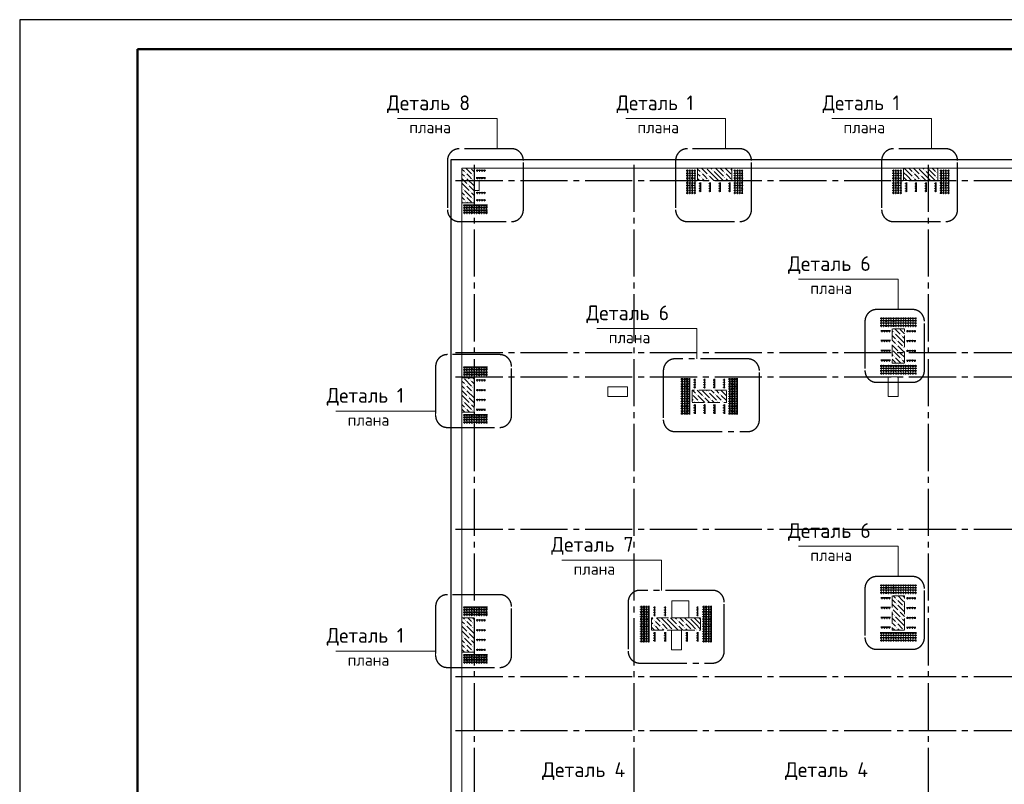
# Model space of a CAD drawing. Header units: millimetres. Extents: x 0 to 50400, y -143 to 35640.
# Tile 2 of 12: x 0 to 20068, y 20063 to 35640. Entities that reach past the tile are written whole.
import ezdxf

# ---------------------------------------------------------------- set-up
doc = ezdxf.new("R2010")
doc.units = ezdxf.units.MM
doc.linetypes.add('______2', pattern=[324, 240, -84])
doc.linetypes.add('______5', pattern=[1320, 960, -120, 120, -120])
for name, color, linetype, lineweight in [('Standard', 7, 'Continuous', 25), ('ЖБ Перекрытие верхний уровень', 7, 'Continuous', 35), ('ЖБ Пилон', 7, 'Continuous', 35), ('Общий01', 7, 'Continuous', 13)]:
    doc.layers.add(name, color=color, linetype=linetype, lineweight=lineweight)
doc.layers.add('Вспомогательная арматура', color=7, linetype='Continuous', lineweight=18, true_color=0x656565)
doc.layers.add('Поперечная арматура', color=7, linetype='Continuous', lineweight=18, true_color=0x5a2814)
doc.layers.add('Оси', color=7, linetype='______5', true_color=0x656565)
doc.styles.add('ISOCPEUR', font='txt')

msp = doc.modelspace()

# ---------------------------------------------------------------- hatches: boundary and pattern name
at = {"layer": 'ЖБ Пилон', "linetype": 'Continuous', "lineweight": 18, "transparency": 33554687}
for points in [[(9084, 32521), (9092, 32529), (9099, 32521), (9092, 32513)], [(9190, 32612), (9188, 32610), (9185, 32612)], [(13884, 32521), (13892, 32529), (13899, 32521), (13892, 32513)], [(13990, 32612), (13988, 32610), (13985, 32612)], [(14124, 32569), (14132, 32577), (14139, 32569), (14132, 32561)], [(14364, 32521), (14372, 32529), (14379, 32521), (14372, 32513)], [(14470, 32612), (14468, 32610), (14465, 32612)], [(18204, 32521), (18212, 32529), (18219, 32521), (18212, 32513)], [(18310, 32612), (18308, 32610), (18305, 32612)], [(18444, 32569), (18452, 32577), (18459, 32569), (18452, 32561)], [(18684, 32521), (18692, 32529), (18699, 32521), (18692, 32513)], [(9084, 32425), (9092, 32433), (9099, 32425), (9092, 32417)], [(9228, 32473), (9236, 32481), (9243, 32473), (9236, 32466)], [(9228, 32377), (9236, 32385), (9243, 32377), (9236, 32370)], [(13884, 32425), (13892, 32433), (13899, 32425), (13892, 32417)], [(14028, 32473), (14036, 32481), (14043, 32473), (14036, 32466)], [(14028, 32377), (14036, 32385), (14043, 32377), (14036, 32370)], [(14364, 32425), (14372, 32433), (14379, 32425), (14372, 32417)], [(14508, 32473), (14515, 32481), (14515, 32466)], [(14508, 32377), (14515, 32385), (14515, 32370)], [(18204, 32425), (18212, 32433), (18219, 32425), (18212, 32417)], [(18348, 32473), (18356, 32481), (18363, 32473), (18356, 32466)], [(18348, 32377), (18356, 32385), (18363, 32377), (18356, 32370)], [(18684, 32425), (18692, 32433), (18699, 32425), (18692, 32417)], [(9036, 32185), (9044, 32193), (9051, 32185), (9044, 32177)], [(9132, 32281), (9140, 32289), (9147, 32281), (9140, 32273)], [(9180, 32137), (9188, 32145), (9195, 32137), (9188, 32130)], [(9084, 32041), (9092, 32049), (9099, 32041), (9092, 32033)], [(9084, 31945), (9092, 31953), (9099, 31945), (9092, 31937)], [(9228, 31993), (9236, 32001), (9243, 31993), (9236, 31986)], [(17820, 29257), (17828, 29265), (17835, 29257), (17828, 29250)], [(17868, 29113), (17876, 29121), (17883, 29113), (17876, 29105)], [(17964, 29209), (17972, 29217), (17979, 29209), (17972, 29201)], [(17785, 28924), (17787, 28921), (17785, 28919)], [(17868, 29017), (17876, 29025), (17883, 29017), (17876, 29010)], [(18012, 28969), (18020, 28977), (18027, 28969), (18020, 28961)], [(17820, 28777), (17828, 28785), (17835, 28777), (17828, 28770)], [(17916, 28873), (17924, 28881), (17931, 28873), (17924, 28865)], [(17964, 28729), (17972, 28737), (17979, 28729), (17972, 28721)], [(9048, 28342), (9044, 28337), (9039, 28342)], [(9180, 28297), (9188, 28305), (9195, 28297), (9188, 28290)], [(9084, 28201), (9092, 28209), (9099, 28201), (9092, 28193)], [(9084, 28105), (9092, 28113), (9099, 28105), (9092, 28097)], [(9228, 28153), (9236, 28161), (9243, 28153), (9236, 28145)], [(9132, 27961), (9140, 27969), (9147, 27961), (9140, 27953)], [(9228, 28057), (9236, 28065), (9243, 28057), (9236, 28050)], [(13705, 28012), (13707, 28009), (13705, 28007)], [(13788, 28009), (13796, 28017), (13803, 28009), (13796, 28001)], [(13932, 27961), (13940, 27969), (13947, 27961), (13940, 27953)], [(14028, 28057), (14036, 28065), (14043, 28057), (14036, 28050)], [(14076, 27913), (14084, 27921), (14091, 27913), (14084, 27905)], [(14172, 28009), (14180, 28017), (14187, 28009), (14180, 28001)], [(14268, 28009), (14276, 28017), (14283, 28009), (14276, 28001)], [(9036, 27865), (9044, 27873), (9051, 27865), (9044, 27857)], [(9084, 27721), (9092, 27729), (9099, 27721), (9092, 27713)], [(9180, 27817), (9188, 27825), (9195, 27817), (9188, 27810)], [(13740, 27865), (13748, 27873), (13755, 27865), (13748, 27857)], [(13836, 27865), (13844, 27873), (13851, 27865), (13844, 27857)], [(14220, 27865), (14228, 27873), (14235, 27865), (14228, 27857)], [(14316, 27865), (14324, 27873), (14331, 27865), (14324, 27857)], [(9228, 27673), (9236, 27681), (9243, 27673), (9236, 27665)], [(17868, 23833), (17876, 23841), (17883, 23833), (17876, 23825)], [(17868, 23737), (17876, 23745), (17883, 23737), (17876, 23730)], [(18012, 23689), (18020, 23697), (18027, 23689), (18020, 23681)], [(17785, 23644), (17787, 23641), (17785, 23639)], [(17820, 23497), (17828, 23505), (17835, 23497), (17828, 23490)], [(17916, 23593), (17924, 23601), (17931, 23593), (17924, 23585)], [(9084, 23401), (9092, 23409), (9099, 23401), (9092, 23393)], [(9084, 23305), (9092, 23313), (9099, 23305), (9092, 23297)], [(9228, 23353), (9236, 23361), (9243, 23353), (9236, 23345)], [(12924, 23401), (12932, 23409), (12939, 23401), (12932, 23393)], [(12924, 23305), (12932, 23313), (12939, 23305), (12932, 23297)], [(13068, 23353), (13076, 23361), (13083, 23353), (13076, 23345)], [(13164, 23449), (13167, 23452), (13176, 23452), (13179, 23449), (13172, 23441)], [(13404, 23401), (13412, 23409), (13419, 23401), (13412, 23393)], [(13404, 23305), (13412, 23313), (13419, 23305), (13412, 23297)], [(13548, 23353), (13556, 23361), (13563, 23353), (13556, 23345)], [(13644, 23449), (13647, 23452), (13656, 23452), (13659, 23449), (13652, 23441)], [(17868, 23353), (17876, 23361), (17883, 23353), (17876, 23345)], [(17964, 23449), (17972, 23457), (17979, 23449), (17972, 23441)], [(9132, 23161), (9140, 23169), (9147, 23161), (9140, 23153)], [(9228, 23257), (9236, 23265), (9243, 23257), (9236, 23250)], [(13068, 23257), (13076, 23265), (13083, 23257), (13076, 23250)], [(13212, 23209), (13220, 23217), (13227, 23209), (13220, 23202), (13219, 23202)], [(13308, 23209), (13316, 23217), (13323, 23209), (13316, 23202), (13315, 23202)], [(13548, 23257), (13556, 23265), (13563, 23257), (13556, 23250)], [(13692, 23209), (13700, 23217), (13707, 23209), (13700, 23202), (13699, 23202)], [(13788, 23209), (13796, 23217), (13803, 23209), (13796, 23202), (13795, 23202)], [(17868, 23257), (17876, 23265), (17883, 23257), (17876, 23250)], [(18012, 23209), (18020, 23217), (18027, 23209), (18020, 23202), (18019, 23202)], [(9036, 23065), (9044, 23073), (9051, 23065), (9044, 23057)], [(9084, 22921), (9092, 22929), (9099, 22921), (9092, 22913)], [(9180, 23017), (9188, 23025), (9195, 23017), (9188, 23010)], [(9228, 22873), (9236, 22881), (9243, 22873), (9236, 22865)], [(9084, 22825), (9092, 22833), (9099, 22825), (9092, 22817)], [(9228, 22777), (9236, 22785), (9243, 22777), (9236, 22769)]]:
    msp.add_hatch(color=7, dxfattribs=at).paths.add_polyline_path(points, flags=16)

# ---------------------------------------------------------------- linework, layer by layer
at = {"layer": 'Standard', "color": 7, "linetype": 'Continuous', "lineweight": 25, "transparency": 33554687}
msp.add_line((2400, 35040), (2400, 1270), dxfattribs=at)
at = {"layer": 'Standard', "color": 7, "linetype": '______5', "lineweight": -3, "transparency": 33554687}
for p, q in [((10026, 33010), (8958, 33010)), ((14676, 33010), (13608, 33010)), ((18876, 33010), (17808, 33010)), ((8718, 32770), (8718, 31768)), ((10266, 31768), (10266, 32770)), ((13368, 32770), (13368, 31768)), ((14916, 31768), (14916, 32770)), ((17568, 32770), (17568, 31768)), ((19116, 31768), (19116, 32770)), ((8958, 31528), (10026, 31528)), ((13608, 31528), (14676, 31528)), ((17808, 31528), (18876, 31528)), ((18200, 29735), (17468, 29735)), ((17228, 29495), (17228, 28493)), ((18440, 28493), (18440, 29495)), ((9784, 28816), (8717, 28816)), ((14837, 28730), (13358, 28730)), ((8477, 28576), (8477, 27574)), ((10024, 27574), (10024, 28576)), ((13118, 28490), (13118, 27489)), ((15077, 27489), (15077, 28490)), ((17468, 28253), (18200, 28253)), ((8717, 27334), (9784, 27334)), ((13358, 27249), (14837, 27249)), ((18200, 24295), (17468, 24295)), ((9784, 23926), (8717, 23926)), ((14120, 24014), (12641, 24014)), ((17228, 24055), (17228, 23053)), ((18440, 23053), (18440, 24055)), ((8477, 23686), (8477, 22684)), ((10024, 22684), (10024, 23686)), ((12401, 23774), (12401, 22772)), ((14360, 22772), (14360, 23774)), ((17468, 22813), (18200, 22813)), ((12641, 22532), (14120, 22532)), ((8717, 22444), (9784, 22444))]:
    msp.add_line(p, q, dxfattribs=at)
at = {"layer": 'Standard', "color": 7, "linetype": 'Continuous', "lineweight": 25, "transparency": 33554687}
msp.add_lwpolyline([(0, 0), (50400, 0), (50400, 35640), (0, 35640), (0, 0)], close=True, dxfattribs=at)
at = {"layer": 'Standard', "color": 7, "linetype": 'Continuous', "lineweight": 50, "transparency": 33554687}
msp.add_lwpolyline([(2400, 35040), (49800, 35040), (49800, 600), (2400, 600), (2400, 35040)], close=True, dxfattribs=at)
at = {"layer": 'Standard', "color": 254, "linetype": 'Continuous', "lineweight": -3, "true_color": 0xc4c4ff, "transparency": 33554687}
msp.add_lwpolyline([(8785, 10041), (40492, 10041), (40492, 32785), (8785, 32785), (8785, 10041)], dxfattribs=at)
at = {"layer": 'Standard', "color": 7, "linetype": '______5', "lineweight": -3, "transparency": 33554687}
for centre, start, end in [((8958, 32770), 90, 180), ((10026, 32770), 0, 90), ((13608, 32770), 90, 180), ((14676, 32770), 0, 90), ((17808, 32770), 90, 180), ((18876, 32770), 0, 90), ((8958, 31768), 180, 270), ((10026, 31768), 270, 0), ((13608, 31768), 180, 270), ((14676, 31768), 270, 0), ((17808, 31768), 180, 270), ((18876, 31768), 270, 0), ((17468, 29495), 90, 180), ((18200, 29495), 0, 90), ((8717, 28576), 90, 180), ((9784, 28576), 0, 90), ((13358, 28490), 90, 180), ((14837, 28490), 0, 90), ((17468, 28493), 180, 270), ((18200, 28493), 270, 0), ((8717, 27574), 180, 270), ((9784, 27574), 270, 0), ((13358, 27489), 180, 270), ((14837, 27489), 270, 0), ((17468, 24055), 90, 180), ((18200, 24055), 0, 90), ((8717, 23686), 90, 180), ((9784, 23686), 0, 90), ((12641, 23774), 90, 180), ((14120, 23774), 0, 90), ((17468, 23053), 180, 270), ((18200, 23053), 270, 0), ((8717, 22684), 180, 270), ((9784, 22684), 270, 0), ((12641, 22772), 180, 270), ((14120, 22772), 270, 0)]:
    msp.add_arc(centre, 240, start, end, dxfattribs=at)
at = {"layer": 'Вспомогательная арматура', "color": 7, "linetype": 'Continuous', "lineweight": 25, "transparency": 33554687}
for p, q in [((9304, 32572), (9496, 32572)), ((9304, 32572), (9496, 32572)), ((13615, 32091), (13615, 32583)), ((13615, 32091), (13615, 32583)), ((13665, 32091), (13665, 32583)), ((13665, 32091), (13665, 32583)), ((13715, 32091), (13715, 32583)), ((13715, 32091), (13715, 32583)), ((13765, 32091), (13765, 32583)), ((13765, 32091), (13765, 32583)), ((14585, 32091), (14585, 32583)), ((14585, 32091), (14585, 32583)), ((14635, 32091), (14635, 32583)), ((14635, 32091), (14635, 32583)), ((14685, 32091), (14685, 32583)), ((14685, 32091), (14685, 32583)), ((14735, 32091), (14735, 32583)), ((14735, 32091), (14735, 32583)), ((17815, 32091), (17815, 32583)), ((17815, 32091), (17815, 32583)), ((17865, 32091), (17865, 32583)), ((17865, 32091), (17865, 32583)), ((17915, 32091), (17915, 32583)), ((17915, 32091), (17915, 32583)), ((17965, 32091), (17965, 32583)), ((17965, 32091), (17965, 32583)), ((18785, 32091), (18785, 32583)), ((18785, 32091), (18785, 32583)), ((18835, 32091), (18835, 32583)), ((18835, 32091), (18835, 32583)), ((18885, 32091), (18885, 32583)), ((18885, 32091), (18885, 32583)), ((18935, 32091), (18935, 32583)), ((18935, 32091), (18935, 32583)), ((9304, 32422), (9496, 32422)), ((9304, 32422), (9496, 32422)), ((13875, 32323), (13875, 32131)), ((13875, 32323), (13875, 32131)), ((14075, 32323), (14075, 32131)), ((14075, 32323), (14075, 32131)), ((14275, 32323), (14275, 32131)), ((14275, 32323), (14275, 32131)), ((14475, 32323), (14475, 32131)), ((14475, 32323), (14475, 32131)), ((18075, 32323), (18075, 32131)), ((18075, 32323), (18075, 32131)), ((18275, 32323), (18275, 32131)), ((18275, 32323), (18275, 32131)), ((18475, 32323), (18475, 32131)), ((18475, 32323), (18475, 32131)), ((18675, 32323), (18675, 32131)), ((18675, 32323), (18675, 32131)), ((9304, 32122), (9496, 32122)), ((9304, 32122), (9496, 32122)), ((9304, 31972), (9496, 31972)), ((9304, 31972), (9496, 31972)), ((9536, 31862), (9044, 31862)), ((9536, 31862), (9044, 31862)), ((9536, 31812), (9044, 31812)), ((9536, 31812), (9044, 31812)), ((9536, 31762), (9044, 31762)), ((9536, 31762), (9044, 31762)), ((9536, 31712), (9044, 31712)), ((9536, 31712), (9044, 31712)), ((17539, 29562), (18281, 29562)), ((17539, 29562), (18281, 29562)), ((17539, 29512), (18281, 29512)), ((17539, 29512), (18281, 29512)), ((17539, 29462), (18281, 29462)), ((17539, 29462), (18281, 29462)), ((17539, 29412), (18281, 29412)), ((17539, 29412), (18281, 29412)), ((17746, 29302), (17554, 29302)), ((17746, 29302), (17554, 29302)), ((18074, 29302), (18266, 29302)), ((18074, 29302), (18266, 29302)), ((17746, 29102), (17554, 29102)), ((17746, 29102), (17554, 29102)), ((18074, 29102), (18266, 29102)), ((18074, 29102), (18266, 29102)), ((17746, 28902), (17554, 28902)), ((17746, 28902), (17554, 28902)), ((18074, 28902), (18266, 28902)), ((18074, 28902), (18266, 28902)), ((17746, 28702), (17554, 28702)), ((17746, 28702), (17554, 28702)), ((18074, 28702), (18266, 28702)), ((18074, 28702), (18266, 28702)), ((9536, 28562), (9044, 28562)), ((9536, 28562), (9044, 28562)), ((9536, 28512), (9044, 28512)), ((9536, 28512), (9044, 28512)), ((17539, 28592), (18281, 28592)), ((17539, 28592), (18281, 28592)), ((17539, 28542), (18281, 28542)), ((17539, 28542), (18281, 28542)), ((9536, 28462), (9044, 28462)), ((9536, 28462), (9044, 28462)), ((9536, 28412), (9044, 28412)), ((9536, 28412), (9044, 28412)), ((9304, 28302), (9496, 28302)), ((9304, 28302), (9496, 28302)), ((13505, 28338), (13505, 27596)), ((13505, 28338), (13505, 27596)), ((13555, 28338), (13555, 27596)), ((13555, 28338), (13555, 27596)), ((13605, 28338), (13605, 27596)), ((13605, 28338), (13605, 27596)), ((13655, 28338), (13655, 27596)), ((13655, 28338), (13655, 27596)), ((13765, 28131), (13765, 28323)), ((13765, 28131), (13765, 28323)), ((13965, 28131), (13965, 28323)), ((13965, 28131), (13965, 28323)), ((14165, 28131), (14165, 28323)), ((14165, 28131), (14165, 28323)), ((14365, 28131), (14365, 28323)), ((14365, 28131), (14365, 28323)), ((14475, 28338), (14475, 27596)), ((14475, 28338), (14475, 27596)), ((14525, 28338), (14525, 27596)), ((14525, 28338), (14525, 27596)), ((14575, 28338), (14575, 27596)), ((14575, 28338), (14575, 27596)), ((14625, 28338), (14625, 27596)), ((14625, 28338), (14625, 27596)), ((17539, 28492), (18281, 28492)), ((17539, 28492), (18281, 28492)), ((17539, 28442), (18281, 28442)), ((17539, 28442), (18281, 28442)), ((9304, 28102), (9496, 28102)), ((9304, 28102), (9496, 28102)), ((9304, 27902), (9496, 27902)), ((9304, 27902), (9496, 27902)), ((9304, 27702), (9496, 27702)), ((9304, 27702), (9496, 27702)), ((13765, 27803), (13765, 27611)), ((13765, 27803), (13765, 27611)), ((13965, 27803), (13965, 27611)), ((13965, 27803), (13965, 27611)), ((14165, 27803), (14165, 27611)), ((14165, 27803), (14165, 27611)), ((14365, 27803), (14365, 27611)), ((14365, 27803), (14365, 27611)), ((9536, 27592), (9044, 27592)), ((9536, 27592), (9044, 27592)), ((9536, 27542), (9044, 27542)), ((9536, 27542), (9044, 27542)), ((9536, 27492), (9044, 27492)), ((9536, 27492), (9044, 27492)), ((9536, 27442), (9044, 27442)), ((9536, 27442), (9044, 27442)), ((17539, 24122), (18281, 24122)), ((17539, 24122), (18281, 24122)), ((17539, 24072), (18281, 24072)), ((17539, 24072), (18281, 24072)), ((17539, 24022), (18281, 24022)), ((17539, 24022), (18281, 24022)), ((17539, 23972), (18281, 23972)), ((17539, 23972), (18281, 23972)), ((12675, 23698), (12675, 22956)), ((12675, 23698), (12675, 22956)), ((12725, 23698), (12725, 22956)), ((12725, 23698), (12725, 22956)), ((12775, 23698), (12775, 22956)), ((12775, 23698), (12775, 22956)), ((12825, 23698), (12825, 22956)), ((12825, 23698), (12825, 22956)), ((12945, 23491), (12945, 23683)), ((12945, 23491), (12945, 23683)), ((13165, 23491), (13165, 23683)), ((13165, 23491), (13165, 23683)), ((13825, 23491), (13825, 23683)), ((13825, 23491), (13825, 23683)), ((13945, 23698), (13945, 22956)), ((13945, 23698), (13945, 22956)), ((13995, 23698), (13995, 22956)), ((13995, 23698), (13995, 22956)), ((14045, 23698), (14045, 22956)), ((14045, 23698), (14045, 22956)), ((14095, 23698), (14095, 22956)), ((14095, 23698), (14095, 22956)), ((17746, 23862), (17554, 23862)), ((17746, 23862), (17554, 23862)), ((18074, 23862), (18266, 23862)), ((18074, 23862), (18266, 23862)), ((9536, 23672), (9044, 23672)), ((9536, 23672), (9044, 23672)), ((9536, 23622), (9044, 23622)), ((9536, 23622), (9044, 23622)), ((9536, 23572), (9044, 23572)), ((9536, 23572), (9044, 23572)), ((9536, 23522), (9044, 23522)), ((9536, 23522), (9044, 23522)), ((17746, 23662), (17554, 23662)), ((17746, 23662), (17554, 23662)), ((18074, 23662), (18266, 23662)), ((18074, 23662), (18266, 23662)), ((9304, 23412), (9496, 23412)), ((9304, 23412), (9496, 23412)), ((17746, 23462), (17554, 23462)), ((17746, 23462), (17554, 23462)), ((18074, 23462), (18266, 23462)), ((18074, 23462), (18266, 23462)), ((9304, 23212), (9496, 23212)), ((9304, 23212), (9496, 23212)), ((12945, 23163), (12945, 22971)), ((12945, 23163), (12945, 22971)), ((13165, 23163), (13165, 22971)), ((13165, 23163), (13165, 22971)), ((13605, 23163), (13605, 22971)), ((13605, 23163), (13605, 22971)), ((13825, 23163), (13825, 22971)), ((13825, 23163), (13825, 22971)), ((17539, 23152), (18281, 23152)), ((17539, 23152), (18281, 23152)), ((17539, 23102), (18281, 23102)), ((17539, 23102), (18281, 23102)), ((17746, 23262), (17554, 23262)), ((17746, 23262), (17554, 23262)), ((18074, 23262), (18266, 23262)), ((18074, 23262), (18266, 23262)), ((9304, 23012), (9496, 23012)), ((9304, 23012), (9496, 23012)), ((17539, 23052), (18281, 23052)), ((17539, 23052), (18281, 23052)), ((17539, 23002), (18281, 23002)), ((17539, 23002), (18281, 23002)), ((9536, 22702), (9044, 22702)), ((9536, 22702), (9044, 22702)), ((9304, 22812), (9496, 22812)), ((9304, 22812), (9496, 22812)), ((9536, 22652), (9044, 22652)), ((9536, 22652), (9044, 22652)), ((9536, 22602), (9044, 22602)), ((9536, 22602), (9044, 22602)), ((9536, 22552), (9044, 22552)), ((9536, 22552), (9044, 22552))]:
    msp.add_line(p, q, dxfattribs=at)
at = {"layer": 'ЖБ Перекрытие верхний уровень', "color": 7, "linetype": 'Continuous', "lineweight": 18, "transparency": 33554687}
for p, q in [((30365, 32612), (9015, 32612)), ((9015, 32612), (9015, 13862)), ((9365, 32362), (9265, 32362)), ((9265, 32362), (9265, 32162)), ((9365, 32162), (9365, 32362)), ((9265, 32162), (9365, 32162)), ((17904, 28362), (17704, 28362)), ((17704, 28362), (17704, 27962)), ((17904, 27962), (17904, 28362)), ((12385, 28162), (11985, 28162)), ((11985, 28162), (11985, 27962)), ((12385, 27962), (12385, 28162)), ((11985, 27962), (12385, 27962)), ((17704, 27962), (17904, 27962)), ((13641, 23802), (13291, 23802)), ((13291, 23802), (13291, 23452)), ((13641, 23452), (13641, 23802)), ((13291, 23452), (13641, 23452)), ((13486, 23202), (13286, 23202)), ((13286, 23202), (13286, 22802)), ((13486, 22802), (13486, 23202)), ((13286, 22802), (13486, 22802))]:
    msp.add_line(p, q, dxfattribs=at)
at = {"layer": 'ЖБ Пилон', "color": 253, "linetype": '______2', "lineweight": 13, "true_color": 0xa0a0a0, "transparency": 33554687}
for p, q in [((9265, 32612), (9015, 32612)), ((9015, 32612), (9015, 31912)), ((9265, 31912), (9265, 32612)), ((14515, 32612), (13815, 32612)), ((13815, 32612), (13815, 32362)), ((14515, 32362), (14515, 32612)), ((18715, 32612), (18015, 32612)), ((18015, 32612), (18015, 32362)), ((18715, 32362), (18715, 32612)), ((13815, 32362), (14515, 32362)), ((18015, 32362), (18715, 32362)), ((9015, 31912), (9265, 31912)), ((18035, 29342), (17785, 29342)), ((17785, 29342), (17785, 28642)), ((18035, 28642), (18035, 29342)), ((17785, 28642), (18035, 28642)), ((9265, 28342), (9015, 28342)), ((9015, 28342), (9015, 27642)), ((9265, 27642), (9265, 28342)), ((14405, 28092), (13705, 28092)), ((13705, 28092), (13705, 27842)), ((14405, 27842), (14405, 28092)), ((13705, 27842), (14405, 27842)), ((9015, 27642), (9265, 27642)), ((18035, 23902), (17785, 23902)), ((17785, 23902), (17785, 23202)), ((18035, 23202), (18035, 23902)), ((9265, 23452), (9015, 23452)), ((9015, 23452), (9015, 22752)), ((9265, 22752), (9265, 23452)), ((13875, 23452), (12875, 23452)), ((12875, 23452), (12875, 23202)), ((13875, 23202), (13875, 23452)), ((12875, 23202), (13875, 23202)), ((17785, 23202), (18035, 23202)), ((9015, 22752), (9265, 22752))]:
    msp.add_line(p, q, dxfattribs=at)
at = {"layer": 'ЖБ Пилон', "color": 9, "linetype": 'Continuous', "lineweight": 18, "true_color": 0xc7c7c7, "transparency": 33554687}
for p, q in [((9015, 32598), (9068, 32545)), ((9096, 32612), (9212, 32497)), ((9265, 32540), (9212, 32593)), ((13815, 32598), (13868, 32545)), ((13896, 32612), (14012, 32497)), ((14156, 32449), (14012, 32593)), ((14088, 32612), (14108, 32593)), ((14156, 32545), (14252, 32449)), ((14252, 32545), (14184, 32612)), ((14252, 32545), (14348, 32449)), ((14280, 32612), (14348, 32545)), ((14376, 32612), (14492, 32497)), ((14515, 32570), (14492, 32593)), ((18015, 32526), (18092, 32449)), ((18092, 32545), (18024, 32612)), ((18092, 32545), (18188, 32449)), ((18120, 32612), (18188, 32545)), ((18216, 32612), (18332, 32497)), ((18476, 32449), (18332, 32593)), ((18408, 32612), (18428, 32593)), ((18476, 32545), (18572, 32449)), ((18572, 32545), (18504, 32612)), ((18572, 32545), (18668, 32449)), ((18600, 32612), (18668, 32545)), ((18696, 32612), (18715, 32594)), ((9015, 32502), (9068, 32449)), ((9015, 32406), (9116, 32305)), ((9164, 32449), (9116, 32497)), ((9116, 32401), (9260, 32257)), ((9212, 32401), (9164, 32449)), ((9260, 32449), (9265, 32444)), ((9260, 32353), (9265, 32348)), ((13815, 32502), (13868, 32449)), ((13815, 32406), (13858, 32362)), ((13964, 32449), (13916, 32497)), ((13916, 32401), (13954, 32362)), ((14012, 32401), (13964, 32449)), ((14060, 32449), (14147, 32362)), ((14156, 32449), (14242, 32362)), ((14252, 32449), (14338, 32362)), ((14444, 32449), (14396, 32497)), ((14396, 32401), (14434, 32362)), ((14492, 32401), (14444, 32449)), ((18015, 32430), (18082, 32362)), ((18092, 32449), (18178, 32362)), ((18284, 32449), (18236, 32497)), ((18236, 32401), (18274, 32362)), ((18332, 32401), (18284, 32449)), ((18380, 32449), (18467, 32362)), ((18476, 32449), (18562, 32362)), ((18572, 32449), (18658, 32362)), ((9020, 32209), (9015, 32214)), ((9015, 32118), (9068, 32065)), ((9020, 32305), (9164, 32161)), ((9068, 32161), (9212, 32017)), ((9164, 32257), (9265, 32156)), ((9265, 32060), (9212, 32113)), ((9015, 32022), (9068, 31969)), ((9015, 31926), (9028, 31912)), ((9164, 31969), (9116, 32017)), ((9116, 31921), (9124, 31912)), ((9212, 31921), (9164, 31969)), ((9260, 31969), (9265, 31964)), ((17838, 29342), (17948, 29233)), ((18035, 29242), (17948, 29329)), ((18030, 29342), (18035, 29338)), ((17785, 29300), (17804, 29281)), ((17785, 29204), (17852, 29137)), ((17804, 29089), (17785, 29108)), ((17996, 29089), (17852, 29233)), ((17996, 29185), (18035, 29146)), ((17785, 29012), (17900, 28897)), ((17852, 29041), (17804, 29089)), ((17900, 29089), (17996, 28993)), ((17900, 28993), (18035, 28858)), ((17996, 29089), (18035, 29050)), ((17785, 28820), (17804, 28801)), ((17785, 28724), (17852, 28657)), ((17804, 28897), (17948, 28753)), ((17962, 28642), (17852, 28753)), ((18035, 28762), (17948, 28849)), ((17996, 28705), (18035, 28666)), ((9068, 28321), (9212, 28177)), ((9142, 28342), (9164, 28321)), ((9238, 28342), (9265, 28316)), ((9015, 28278), (9068, 28225)), ((9015, 28182), (9068, 28129)), ((9164, 28129), (9116, 28177)), ((9212, 28081), (9164, 28129)), ((9265, 28220), (9212, 28273)), ((9260, 28129), (9265, 28124)), ((9015, 28086), (9116, 27985)), ((9020, 27985), (9164, 27841)), ((9116, 28081), (9260, 27937)), ((9164, 27937), (9265, 27836)), ((9260, 28033), (9265, 28028)), ((13705, 27908), (13724, 27889)), ((13713, 28092), (13772, 28033)), ((13772, 27937), (13724, 27985)), ((13820, 27889), (13772, 27937)), ((13809, 28092), (13916, 27985)), ((13820, 27985), (13962, 27842)), ((13916, 28081), (14060, 27937)), ((13964, 27937), (14058, 27842)), ((14012, 28081), (14000, 28092)), ((14060, 28033), (14204, 27889)), ((14096, 28092), (14156, 28033)), ((14193, 28092), (14252, 28033)), ((14252, 27937), (14204, 27985)), ((14300, 27889), (14252, 27937)), ((14289, 28092), (14396, 27985)), ((14300, 27985), (14405, 27880)), ((14396, 28081), (14405, 28072)), ((9020, 27889), (9015, 27894)), ((9015, 27798), (9068, 27745)), ((9015, 27702), (9068, 27649)), ((9068, 27841), (9212, 27697)), ((9164, 27649), (9116, 27697)), ((9265, 27740), (9212, 27793)), ((14154, 27842), (14108, 27889)), ((9170, 27642), (9164, 27649)), ((9260, 27649), (9265, 27644)), ((17806, 23902), (17852, 23857)), ((17996, 23809), (17903, 23902)), ((17998, 23902), (18035, 23866)), ((17804, 23809), (17785, 23828)), ((17785, 23732), (17900, 23617)), ((17852, 23761), (17804, 23809)), ((17900, 23809), (17996, 23713)), ((17900, 23713), (18035, 23578)), ((17996, 23809), (18035, 23770)), ((17785, 23540), (17804, 23521)), ((17804, 23617), (17948, 23473)), ((18035, 23482), (17948, 23569)), ((9015, 23382), (9068, 23329)), ((9015, 23286), (9116, 23185)), ((9040, 23452), (9068, 23425)), ((9164, 23329), (9116, 23377)), ((9116, 23281), (9260, 23137)), ((9136, 23452), (9212, 23377)), ((9212, 23281), (9164, 23329)), ((9265, 23420), (9232, 23452)), ((9260, 23329), (9265, 23324)), ((12875, 23362), (12908, 23329)), ((12880, 23452), (12908, 23425)), ((13004, 23329), (12956, 23377)), ((12956, 23281), (13034, 23202)), ((12976, 23452), (13052, 23377)), ((13052, 23281), (13004, 23329)), ((13196, 23329), (13072, 23452)), ((13100, 23329), (13196, 23233)), ((13196, 23425), (13292, 23329)), ((13196, 23329), (13292, 23233)), ((13292, 23425), (13264, 23452)), ((13292, 23425), (13388, 23329)), ((13292, 23329), (13418, 23202)), ((13360, 23452), (13388, 23425)), ((13484, 23329), (13436, 23377)), ((13436, 23281), (13514, 23202)), ((13456, 23452), (13532, 23377)), ((13532, 23281), (13484, 23329)), ((13676, 23329), (13552, 23452)), ((13580, 23329), (13676, 23233)), ((13676, 23425), (13772, 23329)), ((13676, 23329), (13772, 23233)), ((13772, 23425), (13744, 23452)), ((13772, 23425), (13868, 23329)), ((13772, 23329), (13875, 23226)), ((13840, 23452), (13868, 23425)), ((17785, 23444), (17852, 23377)), ((17804, 23329), (17785, 23348)), ((17852, 23281), (17804, 23329)), ((17996, 23329), (17852, 23473)), ((17900, 23329), (17996, 23233)), ((17996, 23425), (18035, 23386)), ((17996, 23329), (18035, 23290)), ((9020, 23089), (9015, 23094)), ((9020, 23185), (9164, 23041)), ((9164, 23137), (9265, 23036)), ((9260, 23233), (9265, 23228)), ((12875, 23266), (12938, 23202)), ((13100, 23233), (13130, 23202)), ((13580, 23233), (13610, 23202)), ((17785, 23252), (17834, 23202)), ((17900, 23233), (17930, 23202)), ((9015, 22998), (9068, 22945)), ((9015, 22902), (9068, 22849)), ((9068, 23041), (9212, 22897)), ((9164, 22849), (9116, 22897)), ((9265, 22940), (9212, 22993)), ((9015, 22806), (9068, 22752)), ((9116, 22801), (9164, 22752)), ((9212, 22801), (9164, 22849)), ((9260, 22849), (9265, 22844)), ((9260, 22753), (9260, 22752))]:
    msp.add_line(p, q, dxfattribs=at)
at = {"layer": 'Общий01', "color": 7, "linetype": 'Continuous', "lineweight": 13, "transparency": 33554687}
for points in [[(7701, 33626), (9734, 33626), (9734, 33010)], [(12351, 33626), (14384, 33626), (14384, 33010)], [(16551, 33626), (18584, 33626), (18584, 33010)], [(15875, 30351), (17908, 30351), (17908, 29735)], [(11766, 29347), (13799, 29347), (13799, 28730)], [(6444, 27666), (8477, 27666), (8477, 27574)], [(15875, 24911), (17908, 24911), (17908, 24295)], [(11048, 24630), (13081, 24630), (13081, 24014)], [(6444, 22776), (8477, 22776), (8477, 22684)]]:
    msp.add_lwpolyline(points, dxfattribs=at)
at = {"layer": 'Оси', "color": 8, "linetype": '______5', "lineweight": -3, "transparency": 33554687}
for p, q in [((9265, 32685), (9265, 8527)), ((12515, 32685), (12515, 8527)), ((18515, 32685), (18515, 8527)), ((8885, 32362), (42963, 32362)), ((8885, 28862), (42963, 28862)), ((8885, 28362), (42963, 28362)), ((8885, 25262), (42963, 25262)), ((8885, 22262), (42963, 22262)), ((8885, 21162), (42963, 21162))]:
    msp.add_line(p, q, dxfattribs=at)
at = {"layer": 'Поперечная арматура', "color": 7, "linetype": 'Continuous', "lineweight": 50, "transparency": 33554687}
for centre in [(9325, 32562), (9375, 32562), (9425, 32562), (9475, 32562), (13605, 32562), (13605, 32512), (13655, 32562), (13655, 32512), (13705, 32562), (13705, 32512), (13755, 32562), (13755, 32512), (14575, 32562), (14575, 32512), (14625, 32562), (14625, 32512), (14675, 32562), (14675, 32512), (14725, 32562), (14725, 32512), (17805, 32562), (17805, 32512), (17855, 32562), (17855, 32512), (17905, 32562), (17905, 32512), (17955, 32562), (17955, 32512), (18775, 32562), (18775, 32512), (18825, 32562), (18825, 32512), (18875, 32562), (18875, 32512), (18925, 32562), (18925, 32512), (9325, 32412), (9375, 32412), (9425, 32412), (9475, 32412), (13605, 32462), (13605, 32412), (13605, 32362), (13605, 32312), (13655, 32462), (13655, 32412), (13655, 32362), (13655, 32312), (13705, 32462), (13705, 32412), (13705, 32362), (13705, 32312), (13755, 32462), (13755, 32412), (13755, 32362), (13755, 32312), (14575, 32462), (14575, 32412), (14575, 32362), (14575, 32312), (14625, 32462), (14625, 32412), (14625, 32362), (14625, 32312), (14675, 32462), (14675, 32412), (14675, 32362), (14675, 32312), (14725, 32462), (14725, 32412), (14725, 32362), (14725, 32312), (17805, 32462), (17805, 32412), (17805, 32362), (17805, 32312), (17855, 32462), (17855, 32412), (17855, 32362), (17855, 32312), (17905, 32462), (17905, 32412), (17905, 32362), (17905, 32312), (17955, 32462), (17955, 32412), (17955, 32362), (17955, 32312), (18775, 32462), (18775, 32412), (18775, 32362), (18775, 32312), (18825, 32462), (18825, 32412), (18825, 32362), (18825, 32312), (18875, 32462), (18875, 32412), (18875, 32362), (18875, 32312), (18925, 32462), (18925, 32412), (18925, 32362), (18925, 32312), (9325, 32112), (9375, 32112), (9425, 32112), (9475, 32112), (13605, 32262), (13605, 32212), (13605, 32162), (13605, 32112), (13655, 32262), (13655, 32212), (13655, 32162), (13655, 32112), (13705, 32262), (13705, 32212), (13705, 32162), (13705, 32112), (13755, 32262), (13755, 32212), (13755, 32162), (13755, 32112), (13865, 32302), (13865, 32252), (13865, 32202), (13865, 32152), (14065, 32302), (14065, 32252), (14065, 32202), (14065, 32152), (14265, 32302), (14265, 32252), (14265, 32202), (14265, 32152), (14465, 32302), (14465, 32252), (14465, 32202), (14465, 32152), (14575, 32262), (14575, 32212), (14575, 32162), (14575, 32112), (14625, 32262), (14625, 32212), (14625, 32162), (14625, 32112), (14675, 32262), (14675, 32212), (14675, 32162), (14675, 32112), (14725, 32262), (14725, 32212), (14725, 32162), (14725, 32112), (17805, 32262), (17805, 32212), (17805, 32162), (17805, 32112), (17855, 32262), (17855, 32212), (17855, 32162), (17855, 32112), (17905, 32262), (17905, 32212), (17905, 32162), (17905, 32112), (17955, 32262), (17955, 32212), (17955, 32162), (17955, 32112), (18065, 32302), (18065, 32252), (18065, 32202), (18065, 32152), (18265, 32302), (18265, 32252), (18265, 32202), (18265, 32152), (18465, 32302), (18465, 32252), (18465, 32202), (18465, 32152), (18665, 32302), (18665, 32252), (18665, 32202), (18665, 32152), (18775, 32262), (18775, 32212), (18775, 32162), (18775, 32112), (18825, 32262), (18825, 32212), (18825, 32162), (18825, 32112), (18875, 32262), (18875, 32212), (18875, 32162), (18875, 32112), (18925, 32262), (18925, 32212), (18925, 32162), (18925, 32112), (9325, 31962), (9375, 31962), (9425, 31962), (9475, 31962), (9065, 31852), (9065, 31802), (9065, 31752), (9115, 31852), (9115, 31802), (9115, 31752), (9165, 31852), (9165, 31802), (9165, 31752), (9215, 31852), (9215, 31802), (9215, 31752), (9265, 31852), (9265, 31802), (9265, 31752), (9315, 31852), (9315, 31802), (9315, 31752), (9365, 31852), (9365, 31802), (9365, 31752), (9415, 31852), (9415, 31802), (9415, 31752), (9465, 31852), (9465, 31802), (9465, 31752), (9515, 31852), (9515, 31802), (9515, 31752), (9065, 31702), (9115, 31702), (9165, 31702), (9215, 31702), (9265, 31702), (9315, 31702), (9365, 31702), (9415, 31702), (9465, 31702), (9515, 31702), (17560, 29552), (17560, 29502), (17610, 29552), (17610, 29502), (17660, 29552), (17660, 29502), (17710, 29552), (17710, 29502), (17760, 29552), (17760, 29502), (17810, 29552), (17810, 29502), (17860, 29552), (17860, 29502), (17910, 29552), (17910, 29502), (17960, 29552), (17960, 29502), (18010, 29552), (18010, 29502), (18060, 29552), (18060, 29502), (18110, 29552), (18110, 29502), (18160, 29552), (18160, 29502), (18210, 29552), (18210, 29502), (18260, 29552), (18260, 29502), (17560, 29452), (17560, 29402), (17610, 29452), (17610, 29402), (17660, 29452), (17660, 29402), (17710, 29452), (17710, 29402), (17760, 29452), (17760, 29402), (17810, 29452), (17810, 29402), (17860, 29452), (17860, 29402), (17910, 29452), (17910, 29402), (17960, 29452), (17960, 29402), (18010, 29452), (18010, 29402), (18060, 29452), (18060, 29402), (18110, 29452), (18110, 29402), (18160, 29452), (18160, 29402), (18210, 29452), (18210, 29402), (18260, 29452), (18260, 29402), (17575, 29292), (17625, 29292), (17675, 29292), (17725, 29292), (18095, 29292), (18145, 29292), (18195, 29292), (18245, 29292), (17575, 29092), (17625, 29092), (17675, 29092), (17725, 29092), (18095, 29092), (18145, 29092), (18195, 29092), (18245, 29092), (17575, 28892), (17625, 28892), (17675, 28892), (17725, 28892), (18095, 28892), (18145, 28892), (18195, 28892), (18245, 28892), (9065, 28552), (9065, 28502), (9115, 28552), (9115, 28502), (9165, 28552), (9165, 28502), (9215, 28552), (9215, 28502), (9265, 28552), (9265, 28502), (9315, 28552), (9315, 28502), (9365, 28552), (9365, 28502), (9415, 28552), (9415, 28502), (9465, 28552), (9465, 28502), (9515, 28552), (9515, 28502), (17560, 28582), (17560, 28532), (17575, 28692), (17610, 28582), (17610, 28532), (17625, 28692), (17660, 28582), (17660, 28532), (17675, 28692), (17710, 28582), (17710, 28532), (17725, 28692), (17760, 28582), (17760, 28532), (17810, 28582), (17810, 28532), (17860, 28582), (17860, 28532), (17910, 28582), (17910, 28532), (17960, 28582), (17960, 28532), (18010, 28582), (18010, 28532), (18060, 28582), (18060, 28532), (18095, 28692), (18110, 28582), (18110, 28532), (18145, 28692), (18160, 28582), (18160, 28532), (18195, 28692), (18210, 28582), (18210, 28532), (18245, 28692), (18260, 28582), (18260, 28532), (9065, 28452), (9065, 28402), (9115, 28452), (9115, 28402), (9165, 28452), (9165, 28402), (9215, 28452), (9215, 28402), (9265, 28452), (9265, 28402), (9315, 28452), (9315, 28402), (9365, 28452), (9365, 28402), (9415, 28452), (9415, 28402), (9465, 28452), (9465, 28402), (9515, 28452), (9515, 28402), (13495, 28317), (13545, 28317), (13595, 28317), (13645, 28317), (13755, 28302), (13955, 28302), (14155, 28302), (14355, 28302), (14465, 28317), (14515, 28317), (14565, 28317), (14615, 28317), (17560, 28482), (17560, 28432), (17610, 28482), (17610, 28432), (17660, 28482), (17660, 28432), (17710, 28482), (17710, 28432), (17760, 28482), (17760, 28432), (17810, 28482), (17810, 28432), (17860, 28482), (17860, 28432), (17910, 28482), (17910, 28432), (17960, 28482), (17960, 28432), (18010, 28482), (18010, 28432), (18060, 28482), (18060, 28432), (18110, 28482), (18110, 28432), (18160, 28482), (18160, 28432), (18210, 28482), (18210, 28432), (18260, 28482), (18260, 28432), (9325, 28292), (9325, 28092), (9375, 28292), (9375, 28092), (9425, 28292), (9425, 28092), (9475, 28292), (9475, 28092), (13495, 28267), (13495, 28217), (13495, 28167), (13495, 28117), (13545, 28267), (13545, 28217), (13545, 28167), (13545, 28117), (13595, 28267), (13595, 28217), (13595, 28167), (13595, 28117), (13645, 28267), (13645, 28217), (13645, 28167), (13645, 28117), (13755, 28252), (13755, 28202), (13755, 28152), (13955, 28252), (13955, 28202), (13955, 28152), (14155, 28252), (14155, 28202), (14155, 28152), (14355, 28252), (14355, 28202), (14355, 28152), (14465, 28267), (14465, 28217), (14465, 28167), (14465, 28117), (14515, 28267), (14515, 28217), (14515, 28167), (14515, 28117), (14565, 28267), (14565, 28217), (14565, 28167), (14565, 28117), (14615, 28267), (14615, 28217), (14615, 28167), (14615, 28117), (9325, 27892), (9375, 27892), (9425, 27892), (9475, 27892), (13495, 28067), (13495, 28017), (13495, 27967), (13495, 27917), (13545, 28067), (13545, 28017), (13545, 27967), (13545, 27917), (13595, 28067), (13595, 28017), (13595, 27967), (13595, 27917), (13645, 28067), (13645, 28017), (13645, 27967), (13645, 27917), (14465, 28067), (14465, 28017), (14465, 27967), (14465, 27917), (14515, 28067), (14515, 28017), (14515, 27967), (14515, 27917), (14565, 28067), (14565, 28017), (14565, 27967), (14565, 27917), (14615, 28067), (14615, 28017), (14615, 27967), (14615, 27917), (9325, 27692), (9375, 27692), (9425, 27692), (9475, 27692), (13495, 27867), (13495, 27817), (13495, 27767), (13495, 27717), (13545, 27867), (13545, 27817), (13545, 27767), (13545, 27717), (13595, 27867), (13595, 27817), (13595, 27767), (13595, 27717), (13645, 27867), (13645, 27817), (13645, 27767), (13645, 27717), (13755, 27782), (13755, 27732), (13955, 27782), (13955, 27732), (14155, 27782), (14155, 27732), (14355, 27782), (14355, 27732), (14465, 27867), (14465, 27817), (14465, 27767), (14465, 27717), (14515, 27867), (14515, 27817), (14515, 27767), (14515, 27717), (14565, 27867), (14565, 27817), (14565, 27767), (14565, 27717), (14615, 27867), (14615, 27817), (14615, 27767), (14615, 27717), (9065, 27582), (9065, 27532), (9115, 27582), (9115, 27532), (9165, 27582), (9165, 27532), (9215, 27582), (9215, 27532), (9265, 27582), (9265, 27532), (9315, 27582), (9315, 27532), (9365, 27582), (9365, 27532), (9415, 27582), (9415, 27532), (9465, 27582), (9465, 27532), (9515, 27582), (9515, 27532), (13495, 27667), (13495, 27617), (13545, 27667), (13545, 27617), (13595, 27667), (13595, 27617), (13645, 27667), (13645, 27617), (13755, 27682), (13755, 27632), (13955, 27682), (13955, 27632), (14155, 27682), (14155, 27632), (14355, 27682), (14355, 27632), (14465, 27667), (14465, 27617), (14515, 27667), (14515, 27617), (14565, 27667), (14565, 27617), (14615, 27667), (14615, 27617), (9065, 27482), (9065, 27432), (9115, 27482), (9115, 27432), (9165, 27482), (9165, 27432), (9215, 27482), (9215, 27432), (9265, 27482), (9265, 27432), (9315, 27482), (9315, 27432), (9365, 27482), (9365, 27432), (9415, 27482), (9415, 27432), (9465, 27482), (9465, 27432), (9515, 27482), (9515, 27432), (17560, 24112), (17610, 24112), (17660, 24112), (17710, 24112), (17760, 24112), (17810, 24112), (17860, 24112), (17910, 24112), (17960, 24112), (18010, 24112), (18060, 24112), (18110, 24112), (18160, 24112), (18210, 24112), (18260, 24112), (17560, 24062), (17560, 24012), (17560, 23962), (17610, 24062), (17610, 24012), (17610, 23962), (17660, 24062), (17660, 24012), (17660, 23962), (17710, 24062), (17710, 24012), (17710, 23962), (17760, 24062), (17760, 24012), (17760, 23962), (17810, 24062), (17810, 24012), (17810, 23962), (17860, 24062), (17860, 24012), (17860, 23962), (17910, 24062), (17910, 24012), (17910, 23962), (17960, 24062), (17960, 24012), (17960, 23962), (18010, 24062), (18010, 24012), (18010, 23962), (18060, 24062), (18060, 24012), (18060, 23962), (18110, 24062), (18110, 24012), (18110, 23962), (18160, 24062), (18160, 24012), (18160, 23962), (18210, 24062), (18210, 24012), (18210, 23962), (18260, 24062), (18260, 24012), (18260, 23962), (12665, 23677), (12715, 23677), (12765, 23677), (12815, 23677), (13935, 23677), (13985, 23677), (14035, 23677), (14085, 23677), (17575, 23852), (17625, 23852), (17675, 23852), (17725, 23852), (18095, 23852), (18145, 23852), (18195, 23852), (18245, 23852), (9065, 23662), (9065, 23612), (9065, 23562), (9065, 23512), (9115, 23662), (9115, 23612), (9115, 23562), (9115, 23512), (9165, 23662), (9165, 23612), (9165, 23562), (9165, 23512), (9215, 23662), (9215, 23612), (9215, 23562), (9215, 23512), (9265, 23662), (9265, 23612), (9265, 23562), (9265, 23512), (9315, 23662), (9315, 23612), (9315, 23562), (9315, 23512), (9365, 23662), (9365, 23612), (9365, 23562), (9365, 23512), (9415, 23662), (9415, 23612), (9415, 23562), (9415, 23512), (9465, 23662), (9465, 23612), (9465, 23562), (9465, 23512), (9515, 23662), (9515, 23612), (9515, 23562), (9515, 23512), (12665, 23627), (12665, 23577), (12665, 23527), (12665, 23477), (12715, 23627), (12715, 23577), (12715, 23527), (12715, 23477), (12765, 23627), (12765, 23577), (12765, 23527), (12765, 23477), (12815, 23627), (12815, 23577), (12815, 23527), (12815, 23477), (12935, 23662), (12935, 23612), (12935, 23562), (12935, 23512), (13155, 23662), (13155, 23612), (13155, 23562), (13155, 23512), (13815, 23662), (13815, 23612), (13815, 23562), (13815, 23512), (13935, 23627), (13935, 23577), (13935, 23527), (13935, 23477), (13985, 23627), (13985, 23577), (13985, 23527), (13985, 23477), (14035, 23627), (14035, 23577), (14035, 23527), (14035, 23477), (14085, 23627), (14085, 23577), (14085, 23527), (14085, 23477), (17575, 23652), (17625, 23652), (17675, 23652), (17725, 23652), (18095, 23652), (18145, 23652), (18195, 23652), (18245, 23652), (9325, 23402), (9375, 23402), (9425, 23402), (9475, 23402), (12665, 23427), (12665, 23377), (12665, 23327), (12665, 23277), (12715, 23427), (12715, 23377), (12715, 23327), (12715, 23277), (12765, 23427), (12765, 23377), (12765, 23327), (12765, 23277), (12815, 23427), (12815, 23377), (12815, 23327), (12815, 23277), (13935, 23427), (13935, 23377), (13935, 23327), (13935, 23277), (13985, 23427), (13985, 23377), (13985, 23327), (13985, 23277), (14035, 23427), (14035, 23377), (14035, 23327), (14035, 23277), (14085, 23427), (14085, 23377), (14085, 23327), (14085, 23277), (17575, 23452), (17625, 23452), (17675, 23452), (17725, 23452), (18095, 23452), (18145, 23452), (18195, 23452), (18245, 23452), (9325, 23202), (9375, 23202), (9425, 23202), (9475, 23202), (12665, 23227), (12665, 23177), (12665, 23127), (12665, 23077), (12715, 23227), (12715, 23177), (12715, 23127), (12715, 23077), (12765, 23227), (12765, 23177), (12765, 23127), (12765, 23077), (12815, 23227), (12815, 23177), (12815, 23127), (12815, 23077), (12935, 23142), (12935, 23092), (13155, 23142), (13155, 23092), (13595, 23142), (13595, 23092), (13815, 23142), (13815, 23092), (13935, 23227), (13935, 23177), (13935, 23127), (13935, 23077), (13985, 23227), (13985, 23177), (13985, 23127), (13985, 23077), (14035, 23227), (14035, 23177), (14035, 23127), (14035, 23077), (14085, 23227), (14085, 23177), (14085, 23127), (14085, 23077), (17560, 23142), (17560, 23092), (17575, 23252), (17610, 23142), (17610, 23092), (17625, 23252), (17660, 23142), (17660, 23092), (17675, 23252), (17710, 23142), (17710, 23092), (17725, 23252), (17760, 23142), (17760, 23092), (17810, 23142), (17810, 23092), (17860, 23142), (17860, 23092), (17910, 23142), (17910, 23092), (17960, 23142), (17960, 23092), (18010, 23142), (18010, 23092), (18060, 23142), (18060, 23092), (18095, 23252), (18110, 23142), (18110, 23092), (18145, 23252), (18160, 23142), (18160, 23092), (18195, 23252), (18210, 23142), (18210, 23092), (18245, 23252), (18260, 23142), (18260, 23092), (9325, 23002), (9375, 23002), (9425, 23002), (9475, 23002), (12665, 23027), (12665, 22977), (12715, 23027), (12715, 22977), (12765, 23027), (12765, 22977), (12815, 23027), (12815, 22977), (12935, 23042), (12935, 22992), (13155, 23042), (13155, 22992), (13595, 23042), (13595, 22992), (13815, 23042), (13815, 22992), (13935, 23027), (13935, 22977), (13985, 23027), (13985, 22977), (14035, 23027), (14035, 22977), (14085, 23027), (14085, 22977), (17560, 23042), (17560, 22992), (17610, 23042), (17610, 22992), (17660, 23042), (17660, 22992), (17710, 23042), (17710, 22992), (17760, 23042), (17760, 22992), (17810, 23042), (17810, 22992), (17860, 23042), (17860, 22992), (17910, 23042), (17910, 22992), (17960, 23042), (17960, 22992), (18010, 23042), (18010, 22992), (18060, 23042), (18060, 22992), (18110, 23042), (18110, 22992), (18160, 23042), (18160, 22992), (18210, 23042), (18210, 22992), (18260, 23042), (18260, 22992), (9065, 22692), (9115, 22692), (9165, 22692), (9215, 22692), (9265, 22692), (9315, 22692), (9325, 22802), (9365, 22692), (9375, 22802), (9415, 22692), (9425, 22802), (9465, 22692), (9475, 22802), (9515, 22692), (9065, 22642), (9065, 22592), (9065, 22542), (9115, 22642), (9115, 22592), (9115, 22542), (9165, 22642), (9165, 22592), (9165, 22542), (9215, 22642), (9215, 22592), (9215, 22542), (9265, 22642), (9265, 22592), (9265, 22542), (9315, 22642), (9315, 22592), (9315, 22542), (9365, 22642), (9365, 22592), (9365, 22542), (9415, 22642), (9415, 22592), (9415, 22542), (9465, 22642), (9465, 22592), (9465, 22542), (9515, 22642), (9515, 22592), (9515, 22542)]:
    msp.add_circle(centre, 4, dxfattribs=at)

# ---------------------------------------------------------------- texts
at = {"layer": 'Общий01', "color": 7, "linetype": 'Continuous', "lineweight": 25, "transparency": 33554687, "attachment_point": 7, "style": 'ISOCPEUR'}
for s, insert, char_height, width in [('\\W0.97;Деталь 8', (7486, 33735), 300, 1944.27), ('\\W0.94;Деталь 1', (12166, 33735), 300, 1879.6), ('\\W0.94;Деталь 1', (16366, 33735), 300, 1879.6), ('\\W0.95;плана', (7941, 33327), 240, 1001.19), ('\\W0.95;плана', (12591, 33327), 240, 1001.19), ('\\W0.95;плана', (16791, 33327), 240, 1001.19), ('\\W0.97;Деталь 6', (15661, 30460), 300, 1944.25), ('\\W0.95;плана', (16116, 30052), 240, 1001.19), ('\\W0.97;Деталь 6', (11551, 29456), 300, 1944.25), ('\\W0.95;плана', (12006, 29048), 240, 1001.19), ('\\W0.94;Деталь 1', (6260, 27775), 300, 1879.6), ('\\W0.95;плана', (6685, 27367), 240, 1001.19), ('\\W0.97;Деталь 6', (15661, 25020), 300, 1944.25), ('\\W0.97;Деталь 7', (10834, 24739), 300, 1944.25), ('\\W0.95;плана', (16116, 24612), 240, 1001.19), ('\\W0.95;плана', (11289, 24331), 240, 1001.19), ('\\W0.94;Деталь 1', (6260, 22885), 300, 1879.6), ('\\W0.95;плана', (6685, 22477), 240, 1001.19), ('\\W0.97;Деталь 4', (10649, 20149), 300, 1974.4), ('\\W0.97;Деталь 4', (15599, 20149), 300, 1974.39)]:
    msp.add_mtext(s, dxfattribs=dict(at, insert=insert, char_height=char_height, width=width))

doc.saveas('drawing.dxf')
